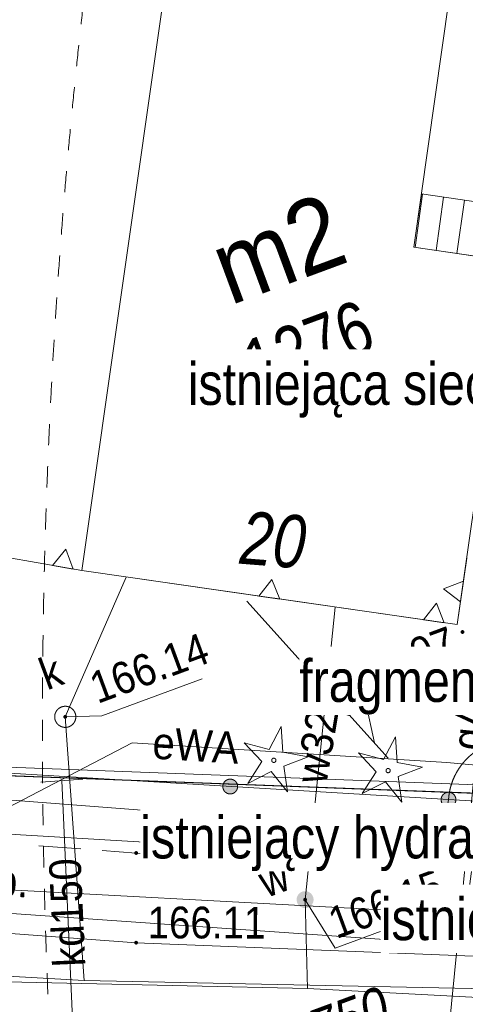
# Model space of a CAD drawing. Header units: millimetres. Extents: x -1155795 to 240441, y -422828 to 463730.
# Tile 14 of 66: x -61838 to -51296, y -19238 to 4069. Entities that reach past the tile are written whole.
import ezdxf
from ezdxf.xclip import XClip

# ---------------------------------------------------------------- set-up
doc = ezdxf.new("R2010")
doc.units = ezdxf.units.MM
doc.header["$MEASUREMENT"] = 0
doc.header["$XCLIPFRAME"] = 0
doc.linetypes.add('Dashed 1_500', pattern=[1000, 500, -500])
doc.linetypes.add('Wipeout_Contour', pattern=[1000, 0, -1000])
for name, color, linetype in [('00 PZT MAPA', 7, 'Continuous'), ('Sycow_7_KTOK - Furtka', 7, 'Continuous'), ('Sycow_7_KTOK - Ogrodzenie trwałe', 7, 'Continuous'), ('Sycow_7_punkt wysokościowy sztuczny', 7, 'Continuous'), ('Sycow_7_RTPW02 - Punkt wysokościowy sztuczny', 7, 'Continuous'), ('Sycow_7_SUPS01_W - Punkt o określonej wysokości urządzenia', 7, 'Continuous'), ('Sycow_7_SUUS25_W - Zasuwa lub zawór', 7, 'Continuous')]:
    doc.layers.add(name, color=color, linetype=linetype)
for name, color, linetype, lineweight in [('0_Nr_pióra__27', 7, 'Continuous', 25), ('Annotation - Label_Nr_pióra__46', 7, 'Continuous', 15), ('Annotation - Label_Nr_pióra__85', 7, 'Continuous', 13), ('Nowe_0_Nr_pióra__27', 7, 'Continuous', 25), ('Nowe_Annotation - Label_Nr_pióra__46', 7, 'Continuous', 15), ('Nowe_Annotation - Label_Nr_pióra__85', 7, 'Continuous', 13), ('Sycow_7_218-kontur użytku gruntowego_Nr_pióra__3', 3, 'Continuous', 18), ('Sycow_7_219-działka ewidencyjna_Nr_pióra__7', 7, 'Continuous', 18), ('Sycow_7_238-Punkt adresowy budynku_Nr_pióra__7', 7, 'Continuous', 18), ('Sycow_7_312-budynek ewidencyjny_Nr_pióra__7', 7, 'Continuous', 18), ('Sycow_7_312-oznaczenie budynku ewidencyjnego-Atr124_Nr_pióra__7', 7, 'Continuous', 18), ('Sycow_7_312-oznaczenie budynku ewidencyjnego_Nr_pióra__7', 7, 'Continuous', 18), ('Sycow_7_352-schody_Nr_pióra__7', 7, 'Continuous', 18), ('Sycow_7_@Wywiad_Nr_pióra__30', 30, 'Continuous', 18), ('Sycow_7_@Wywiad_Nr_pióra__34', 34, 'Continuous', 18), ('Sycow_7_@Wywiad_Nr_pióra__5', 5, 'Continuous', 18), ('Sycow_7_@Wywiad_Nr_pióra__7', 7, 'Continuous', 18), ('Sycow_7_chodnik (powierzchnia)-Atr17_Nr_pióra__7', 7, 'Continuous', 18), ('Sycow_7_KTKR - Krawężnik_Nr_pióra__7', 7, 'Continuous', 18), ('Sycow_7_KTOK - Furtka_Nr_pióra__7', 7, 'Continuous', 18), ('Sycow_7_KTOK - Ogrodzenie trwałe_Nr_pióra__7', 7, 'Continuous', 18), ('Sycow_7_OBOP01 - Drzewo iglaste_Nr_pióra__96', 96, 'Continuous', 18), ('Sycow_7_przewód elektroenergetyczny (linia)-Atr1_Nr_pióra__1', 1, 'Continuous', 18), ('Sycow_7_przewód elektroenergetyczny (linia)_Nr_pióra__1', 1, 'Continuous', 18), ('Sycow_7_przewód gazowy (linia)-Atr1_Nr_pióra__7', 7, 'Continuous', 18), ('Sycow_7_przewód gazowy (linia)_Nr_pióra__40', 40, 'Continuous', 18), ('Sycow_7_przewód kanalizacyjny (linia)-Atr1_Nr_pióra__34', 34, 'Continuous', 18), ('Sycow_7_przewód kanalizacyjny (linia)_Nr_pióra__34', 34, 'Continuous', 18), ('Sycow_7_przewód telekomunikacyjny (linia)_Nr_pióra__30', 30, 'Continuous', 18), ('Sycow_7_przewód wodociągowy (linia)-Atr1_Nr_pióra__5', 5, 'Continuous', 18), ('Sycow_7_przewód wodociągowy (linia)_Nr_pióra__5', 5, 'Continuous', 18), ('Sycow_7_punkt o określonej wysokości (sieć kanalizacyjna)-Atr2_Nr_pióra__34', 34, 'Continuous', 18), ('Sycow_7_punkt o określonej wysokości (sieć kanalizacyjna)-Atr2_Nr_pióra__7', 7, 'Continuous', 18), ('Sycow_7_punkt o określonej wysokości (sieć kanalizacyjna)_Nr_pióra__34', 34, 'Continuous', 18), ('Sycow_7_punkt wysokościowy sztuczny-Atr2_Nr_pióra__7', 7, 'Continuous', 18), ('Sycow_7_PZT_NLZ - Nieprzekraczalna linia zabudowy_Nr_pióra__7', 7, 'Continuous', 18), ('Sycow_7_RTPW02_O - Punkt wysokościowy sztuczny_Nr_pióra__7', 7, 'Continuous', 18), ('Sycow_7_studzienka okrągła - przewód kanalizacyjny (punkt)-Atr17_Nr_pióra__34', 34, 'Continuous', 18), ('Sycow_7_studzienka okrągła - przewód kanalizacyjny (punkt)_Nr_pióra__34', 34, 'Continuous', 18), ('Sycow_7_SUPS01_W - Punkt o określonej wysokości urządzenia_Nr_pióra__7', 7, 'Continuous', 18), ('Sycow_7_SUPS01_W_O - Punkt o określonej wysokości urządzenia - rzędna góry_Nr_pióra__5', 5, 'Continuous', 18), ('Sycow_7_SUPT01 - Przewód telekomunikacyjny napowietrzny_Nr_pióra__30', 30, 'Continuous', 18), ('Sycow_7_SUUS25_W - Zasuwa lub zawór - opis_Nr_pióra__7', 7, 'Continuous', 18), ('Sycow_7_Szczegółowa osnowa geodezyjna pozioma-Atr103_Nr_pióra__7', 7, 'Continuous', 18), ('Sycow_7_wylot kanału (punkt)_Nr_pióra__7', 7, 'Continuous', 18)]:
    doc.layers.add(name, color=color, linetype=linetype, lineweight=lineweight)
doc.layers.add('0_Nr_pióra__99', color=7, linetype='Continuous', lineweight=0, true_color=0xaad2ff)
doc.layers.add('Sycow_7_PZT_RT - Linia rozgraniczająca_Nr_pióra__252', color=7, linetype='Continuous', lineweight=18, true_color=0x929292)
doc.styles.add('STYL_AUTOMATYCZNY_10', font='txt', dxfattribs={"width": 0.9})
doc.styles.add('STYL_AUTOMATYCZNY_11', font='txt', dxfattribs={"width": 0.79})
doc.styles.add('STYL_AUTOMATYCZNY_12', font='Arial Narrow.ttf')
doc.styles.add('STYL_AUTOMATYCZNY_5', font='txt', dxfattribs={"width": 0.9})
doc.styles.add('STYL_AUTOMATYCZNY_6', font='txt', dxfattribs={"width": 0.87})
doc.styles.add('STYL_AUTOMATYCZNY_8', font='txt', dxfattribs={"width": 0.903})
doc.styles.add('STYL_AUTOMATYCZNY_9', font='txt', dxfattribs={"width": 0.79})
doc.linetypes.add('nieprzekraczalna linia zabudowy', pattern='A,0,[3,-2. PZT (5)1.Shx,S=39.68254,R=0,X=0,Y=0.425],-5000,0', length=5000)
doc.dimstyles.new('STYL_AUTOMATYCZNY__1', dxfattribs={"dimtxt": 0.18, "dimasz": 456, "dimexe": 0.18, "dimexo": 0.0625, "dimgap": 0, "dimtad": 0, "dimtih": 1, "dimtoh": 1, "dimdec": 4, "dimzin": 0, "dimdsep": 46, "dimcen": 0.09, "dimadec": 0, "dimazin": 0, "dimtfac": 1, "dimtdec": 4, "dimtmove": 0, "dimatfit": 3, "dimldrblk": 'ARROWHEAD_11', "dimfxl": 0, "dimtolj": 1, "dimtzin": 0, "dimarcsym": 0})

# ---------------------------------------------------------------- blocks, each defined once
blk = doc.blocks.new('Rysunek_1_7', base_point=(14567, -19307))
at = {"layer": 'Sycow_7_KTOK - Furtka', "linetype": 'Continuous', "lineweight": 0, "true_color": 0x000000}
blk.add_hatch(color=178, dxfattribs=at).paths.add_polyline_path([(-51529, -14332, 1), (-51857, -14454, 1)])
at = {"layer": 'Sycow_7_KTOK - Ogrodzenie trwałe', "linetype": 'Continuous', "lineweight": 0, "true_color": 0x000000}
blk.add_hatch(color=178, dxfattribs=at).paths.add_polyline_path([(-56694, -14022, 1), (-57022, -14144, 1)])
at = {"layer": 'Sycow_7_punkt o określonej wysokości (sieć kanalizacyjna)_Nr_pióra__34', "linetype": 'Continuous', "lineweight": 18}
blk.add_hatch(color=34, dxfattribs=at).paths.add_polyline_path([(-60718, -12417, 1), (-60802, -12448, 1)])
at = {"layer": 'Sycow_7_punkt wysokościowy sztuczny', "linetype": 'Continuous', "lineweight": 0, "true_color": 0x000000}
blk.add_hatch(color=178, dxfattribs=at).paths.add_polyline_path([(-51320, -10409, 1), (-51405, -10440, 1)])
at = {"layer": 'Sycow_7_RTPW02 - Punkt wysokościowy sztuczny', "linetype": 'Continuous', "lineweight": 0, "true_color": 0x000000}
for points in [[(-59040, -15641, 1), (-59124, -15672, 1)], [(-59043, -17764, 1), (-59127, -17795, 1)]]:
    blk.add_hatch(color=178, dxfattribs=at).paths.add_polyline_path(points)
at = {"layer": 'Sycow_7_SUPS01_W - Punkt o określonej wysokości urządzenia', "linetype": 'Continuous', "lineweight": 0, "true_color": 0x000000}
blk.add_hatch(color=178, dxfattribs=at).paths.add_polyline_path([(-55044, -16745, 1), (-55128, -16776, 1)])
at = {"layer": 'Sycow_7_SUUS25_W - Zasuwa lub zawór', "linetype": 'Continuous', "lineweight": 0, "true_color": 0x000000}
blk.add_hatch(color=178, dxfattribs=at).paths.add_polyline_path([(-54898, -16691, 1), (-55274, -16830, 1)])
at = {"layer": 'Sycow_7_218-kontur użytku gruntowego_Nr_pióra__3', "color": 3, "linetype": 'Continuous', "lineweight": 18}
for p, q in [((-61291, -13858), (-61791, -13839)), ((-61791, -13839), (-61291, -13858)), ((-60292, -13896), (-60792, -13877)), ((-60792, -13877), (-60292, -13896)), ((-59293, -13933), (-59792, -13914)), ((-59792, -13914), (-59293, -13933)), ((-58294, -13971), (-58793, -13952)), ((-58793, -13952), (-58294, -13971)), ((-57294, -14008), (-57794, -13990)), ((-57794, -13990), (-57294, -14008)), ((-56295, -14046), (-56795, -14027)), ((-56795, -14027), (-56295, -14046)), ((-55296, -14084), (-55795, -14065)), ((-55795, -14065), (-55296, -14084)), ((-54296, -14121), (-54796, -14102)), ((-54796, -14102), (-54296, -14121)), ((-53297, -14159), (-53797, -14140)), ((-53797, -14140), (-53297, -14159)), ((-52298, -14196), (-52797, -14177)), ((-52797, -14177), (-52298, -14196)), ((-51299, -14234), (-51798, -14215)), ((-51798, -14215), (-51299, -14234))]:
    blk.add_line(p, q, dxfattribs=at)
at = {"layer": 'Sycow_7_219-działka ewidencyjna_Nr_pióra__7', "color": 7, "linetype": 'Continuous', "lineweight": 18}
blk.add_line((-65689, -13693), (-45402, -14456), dxfattribs=at)
at = {"layer": 'Sycow_7_312-budynek ewidencyjny_Nr_pióra__7', "color": 7, "linetype": 'Continuous', "lineweight": 18}
for p, q in [((-60368, -8971), (-58228, 6014)), ((-51606, 5065), (-52516, -1319)), ((-52516, -1319), (-50262, -1646)), ((-50262, -1646), (-51492, -10248)), ((-51492, -10248), (-60368, -8971))]:
    blk.add_line(p, q, dxfattribs=at)
at = {"layer": 'Sycow_7_352-schody_Nr_pióra__7', "color": 7, "linetype": 'Continuous', "lineweight": 18}
for p, q in [((-52307, -61), (-52483, -1324)), ((-51812, -132), (-51989, -1395)), ((-51318, -204), (-51494, -1468))]:
    blk.add_line(p, q, dxfattribs=at)
at = {"layer": 'Sycow_7_352-schody_Nr_pióra__7', "color": 7, "linetype": 'Continuous', "lineweight": 18, "flags": 128}
blk.add_lwpolyline([(-50079, -384), (-52333, -56), (-52516, -1319), (-50262, -1646)], close=True, dxfattribs=at)
blk.add_lwpolyline([(-50079, -384), (-52333, -56), (-52516, -1319), (-50262, -1646)], close=True, dxfattribs=at)
at = {"layer": 'Sycow_7_@Wywiad_Nr_pióra__30', "color": 30, "linetype": 'Continuous', "lineweight": 18}
blk.add_line((-46530, -16132), (-65871, -14983), dxfattribs=at)
at = {"layer": 'Sycow_7_@Wywiad_Nr_pióra__34', "color": 34, "linetype": 'Continuous', "lineweight": 18}
blk.add_line((-45618, -18974), (-60314, -18676), dxfattribs=at)
at = {"layer": 'Sycow_7_@Wywiad_Nr_pióra__5', "color": 5, "linetype": 'Continuous', "lineweight": 18}
for p, q in [((-55086, -16761), (-54375, -9834)), ((-55031, -18863), (-55086, -16761))]:
    blk.add_line(p, q, dxfattribs=at)
at = {"layer": 'Sycow_7_@Wywiad_Nr_pióra__7', "color": 7, "linetype": 'Continuous', "lineweight": 18}
for p, q in [((-51693, -14393), (-51777, -14939)), ((-50379, -14473), (-51693, -14393)), ((-60388, -15561), (-61386, -15488)), ((-59082, -15657), (-59890, -15598)), ((-51854, -15433), (-51939, -15978)), ((-58008, -15705), (-59082, -15657)), ((-56509, -15772), (-57508, -15727)), ((-55011, -15840), (-56010, -15795)), ((-53513, -15907), (-54512, -15862)), ((-51939, -15978), (-53013, -15930))]:
    blk.add_line(p, q, dxfattribs=at)
at = {"layer": 'Sycow_7_KTKR - Krawężnik_Nr_pióra__7', "color": 7, "linetype": 'Continuous', "lineweight": 18, "flags": 128}
blk.add_lwpolyline([(-68735, -17061), (-59085, -17780), (-48117, -18216), (-41047, -18294), (-27213, -18013), (-16422, -17825), (-3560, -17510), (17409, -17028), (30449, -16793)], dxfattribs=at)
at = {"layer": 'Sycow_7_KTOK - Furtka_Nr_pióra__7', "color": 7, "linetype": 'Continuous', "lineweight": 18}
blk.add_line((-51693, -14393), (-50379, -14473), dxfattribs=at)
blk.add_circle((-51693, -14393), 175, dxfattribs=at)
blk.add_arc((-50195, -14484), 1500, 116.5252, 176.5252, dxfattribs=at)
at = {"layer": 'Sycow_7_KTOK - Ogrodzenie trwałe_Nr_pióra__7', "color": 7, "linetype": 'Continuous', "lineweight": 18}
blk.add_line((-51693, -14393), (-65767, -13549), dxfattribs=at)
blk.add_circle((-56858, -14083), 175, dxfattribs=at)
at = {"layer": 'Sycow_7_OBOP01 - Drzewo iglaste_Nr_pióra__96', "color": 96, "linetype": 'Continuous', "lineweight": 18, "flags": 128}
for points in [[(-55651, -12661), (-55939, -13203), (-56531, -13045), (-56109, -13490), (-56438, -14008), (-55891, -13731), (-55504, -14206), (-55587, -13599), (-55013, -13382), (-55616, -13273)], [(-52947, -12905), (-53234, -13446), (-53826, -13288), (-53405, -13733), (-53733, -14251), (-53186, -13974), (-52799, -14450), (-52882, -13842), (-52308, -13626), (-52911, -13517)]]:
    blk.add_lwpolyline(points, close=True, dxfattribs=at)
at = {"layer": 'Sycow_7_OBOP01 - Drzewo iglaste_Nr_pióra__96', "color": 96, "linetype": 'Continuous', "lineweight": 18}
for centre in [(-55826, -13462), (-53122, -13706)]:
    blk.add_circle(centre, 50, dxfattribs=at)
at = {"layer": 'Sycow_7_przewód elektroenergetyczny (linia)_Nr_pióra__1', "color": 1, "linetype": 'Continuous', "lineweight": 18, "flags": 128}
for points in [[(-85356, -12890), (-81672, -13351), (-62125, -14591), (-59177, -13051), (-51732, -13515), (-44925, -14130), (-19251, -14093), (-14162, -14416), (-4298, -13898), (-1624, -11789), (42623, -10217), (70284, -9497), (79476, -9784), (103123, -10145), (108910, -10427)], [(-85432, -12685), (-82062, -13048), (-65405, -14142), (-48917, -15416), (-40832, -15077), (-39013, -14201), (-15989, -15615), (-2798, -15358), (27076, -14854)]]:
    blk.add_lwpolyline(points, dxfattribs=at)
at = {"layer": 'Sycow_7_przewód gazowy (linia)_Nr_pióra__40', "color": 40, "linetype": 'Continuous', "lineweight": 18, "flags": 128}
for points in [[(-52337, -26482), (-50197, -4789), (-50690, -4695)], [(-50732, -4955), (-49709, -5099), (-51382, -17832)], [(38036, -22941), (21337, -23430), (-21333, -24972), (-30598, -25119), (-34886, -25288), (-47055, -25571), (-51064, -25168), (-50725, -17877), (-70517, -16493), (-71840, -16375), (-84481, -15255)]]:
    blk.add_lwpolyline(points, dxfattribs=at)
at = {"layer": 'Sycow_7_przewód kanalizacyjny (linia)_Nr_pióra__34', "color": 34, "linetype": 'Continuous', "lineweight": 18}
blk.add_line((-60570, -19944), (-60840, -13944), dxfattribs=at)
at = {"layer": 'Sycow_7_przewód kanalizacyjny (linia)_Nr_pióra__34', "color": 34, "linetype": 'Continuous', "lineweight": 18, "flags": 128}
for points in [[(-59318, -9126), (-60760, -12433), (-60314, -18676)], [(-60314, -18676), (-78082, -17663), (-83703, -17354)]]:
    blk.add_lwpolyline(points, dxfattribs=at)
at = {"layer": 'Sycow_7_przewód telekomunikacyjny (linia)_Nr_pióra__30', "color": 30, "linetype": 'Continuous', "lineweight": 18, "flags": 128}
blk.add_lwpolyline([(-45944, -17397), (-70892, -16056), (-84681, -14713)], dxfattribs=at)
at = {"layer": 'Sycow_7_przewód wodociągowy (linia)_Nr_pióra__5', "color": 5, "linetype": 'Continuous', "lineweight": 18, "flags": 128}
blk.add_lwpolyline([(-17422, -18427), (-33766, -19616), (-36098, -19712), (-47699, -19252), (-55031, -18863), (-66426, -18615), (-73756, -18343), (-83521, -17847)], dxfattribs=at)
at = {"layer": 'Sycow_7_punkt o określonej wysokości (sieć kanalizacyjna)-Atr2_Nr_pióra__7', "color": 7, "linetype": 'Continuous', "lineweight": 18, "flags": 128}
blk.add_lwpolyline([(-60760, -12433), (-59894, -12410), (-57521, -11532)], dxfattribs=at)
at = {"layer": 'Sycow_7_PZT_NLZ - Nieprzekraczalna linia zabudowy_Nr_pióra__7', "color": 7, "linetype": 'Continuous', "lineweight": 18}
for p, q in [((-61268, -8811), (-64468, -8243)), ((-60368, -8971), (-61268, -8811)), ((-51263, -8681), (-51492, -10248)), ((-59270, -9129), (-60368, -8971)), ((-56053, -9592), (-59270, -9129)), ((-55806, -9628), (-56053, -9592)), ((-52589, -10091), (-55806, -9628)), ((-51492, -10248), (-52589, -10091))]:
    blk.add_line(p, q, dxfattribs=at)
at = {"layer": 'Sycow_7_PZT_NLZ - Nieprzekraczalna linia zabudowy_Nr_pióra__7', "color": 7, "linetype": 'Continuous', "lineweight": 18, "flags": 128}
for points in [[(-60572, -8935), (-61064, -8847), (-60744, -8462)], [(-55682, -9645), (-56177, -9574), (-55871, -9179)], [(-51341, -9218), (-51413, -9712), (-51808, -9405)], [(-51793, -10205), (-52288, -10134), (-51981, -9739)]]:
    blk.add_lwpolyline(points, close=True, dxfattribs=at)
at = {"layer": 'Sycow_7_PZT_RT - Linia rozgraniczająca_Nr_pióra__252', "color": 252, "linetype": 'Continuous', "lineweight": 18, "true_color": 0x929292, "flags": 128}
blk.add_lwpolyline([(-83292, -11412), (-81842, -11494), (-65673, -13493), (-45598, -14248), (-45486, -8787), (-19127, -10181), (29168, -10319), (29592, 8632), (56966, 9345), (57408, -5361), (103296, -5317)], dxfattribs=at)
at = {"layer": 'Sycow_7_studzienka okrągła - przewód kanalizacyjny (punkt)_Nr_pióra__34', "color": 34, "linetype": 'Continuous', "lineweight": 18}
blk.add_circle((-60760, -12433), 250, dxfattribs=at)
at = {"layer": 'Sycow_7_SUPS01_W - Punkt o określonej wysokości urządzenia_Nr_pióra__7', "color": 7, "linetype": 'Continuous', "lineweight": 18, "flags": 128}
blk.add_lwpolyline([(-51622, -16892), (-54375, -17911), (-55086, -16761)], dxfattribs=at)
at = {"layer": 'Sycow_7_SUPT01 - Przewód telekomunikacyjny napowietrzny_Nr_pióra__30', "color": 30, "linetype": 'Continuous', "lineweight": 18}
for p, q in [((-56468, -9694), (-53123, -13410)), ((-54977, -12098), (-54026, -12407)), ((-53447, -13050), (-53655, -12072))]:
    blk.add_line(p, q, dxfattribs=at)
at = {"layer": 'Sycow_7_wylot kanału (punkt)_Nr_pióra__7', "color": 7, "linetype": 'Continuous', "lineweight": 18}
blk.add_line((-61339, -13977), (-60341, -13912), dxfattribs=at)
at = {"layer": 'Sycow_7_238-Punkt adresowy budynku_Nr_pióra__7', "color": 7, "linetype": 'Continuous', "lineweight": 18, "insert": (-55888, -8884), "char_height": 1250, "attachment_point": 8, "rotation": 355.533, "style": 'STYL_AUTOMATYCZNY_11'}
blk.add_mtext('\\A1;{\\pqc;\\fArial|b0|i1|c0|p0;\\W0.790000;20}', dxfattribs=at)
at = {"layer": 'Sycow_7_312-oznaczenie budynku ewidencyjnego-Atr124_Nr_pióra__7', "color": 7, "linetype": 'Continuous', "lineweight": 18, "insert": (-56865, -2702), "char_height": 1750, "attachment_point": 7, "rotation": 20.318, "style": 'STYL_AUTOMATYCZNY_8'}
blk.add_mtext('\\A1;{\\pql;\\fArial|b0|i0|c0|p0;\\W0.903000;m2}', dxfattribs=at)
at = {"layer": 'Sycow_7_312-oznaczenie budynku ewidencyjnego_Nr_pióra__7', "color": 7, "linetype": 'Continuous', "lineweight": 18, "insert": (-56231, -4790), "char_height": 1250, "attachment_point": 7, "rotation": 20.318, "style": 'STYL_AUTOMATYCZNY_9'}
blk.add_mtext('\\A1;{\\pql;\\fArial|b0|i0|c0|p0;\\W0.790000;1276}', dxfattribs=at)
at = {"layer": 'Sycow_7_chodnik (powierzchnia)-Atr17_Nr_pióra__7', "color": 7, "linetype": 'Continuous', "lineweight": 18, "insert": (-64169, -16830), "char_height": 750, "attachment_point": 7, "rotation": 357.6235, "style": 'STYL_AUTOMATYCZNY_5'}
blk.add_mtext('\\A1;{\\pql;\\fArial|b0|i0|c0|p0;\\W0.900000;ch.kp.}', dxfattribs=at)
at = {"layer": 'Sycow_7_przewód elektroenergetyczny (linia)-Atr1_Nr_pióra__1', "color": 1, "linetype": 'Continuous', "lineweight": 18, "char_height": 750, "attachment_point": 4, "style": 'STYL_AUTOMATYCZNY_5'}
for s, insert, rotation in [('\\A1;{\\pql;\\fArial|b0|i0|c0|p0;\\W0.900000;eWA}', (-58690, -13050), 356.434), ('\\A1;{\\pql;\\fArial|b0|i0|c0|p0;\\W0.900000;eS}', (-54016, -14862), 355.581)]:
    blk.add_mtext(s, dxfattribs=dict(at, insert=insert, rotation=rotation))
at = {"layer": 'Sycow_7_przewód gazowy (linia)-Atr1_Nr_pióra__7', "color": 7, "linetype": 'Continuous', "lineweight": 18, "insert": (-50656, -13272), "char_height": 750, "attachment_point": 7, "rotation": 84.399, "style": 'STYL_AUTOMATYCZNY_5'}
blk.add_mtext('\\A1;{\\pql;\\fArial|b0|i0|c0|p0;\\W0.900000;gA50}', dxfattribs=at)
at = {"layer": 'Sycow_7_przewód kanalizacyjny (linia)-Atr1_Nr_pióra__34', "color": 34, "linetype": 'Continuous', "lineweight": 18, "insert": (-60653, -18349), "char_height": 750, "attachment_point": 4, "rotation": 92.577, "style": 'STYL_AUTOMATYCZNY_5'}
blk.add_mtext('\\A1;{\\pql;\\fArial|b0|i0|c0|p0;\\W0.900000;kd150}', dxfattribs=at)
at = {"layer": 'Sycow_7_przewód wodociągowy (linia)-Atr1_Nr_pióra__5', "color": 5, "linetype": 'Continuous', "lineweight": 18, "insert": (-54949, -13991), "char_height": 750, "attachment_point": 4, "rotation": 80.4045, "style": 'STYL_AUTOMATYCZNY_5'}
blk.add_mtext('\\A1;{\\pql;\\fArial|b0|i0|c0|p0;\\W0.900000;w32}', dxfattribs=at)
at = {"layer": 'Sycow_7_punkt o określonej wysokości (sieć kanalizacyjna)-Atr2_Nr_pióra__34', "color": 34, "linetype": 'Continuous', "lineweight": 18, "insert": (-59994, -12140), "char_height": 750, "attachment_point": 7, "rotation": 20.318, "style": 'STYL_AUTOMATYCZNY_5'}
blk.add_mtext('\\A1;{\\pql;\\fArial|b0|i0|c0|p0;\\W0.900000;166.14}', dxfattribs=at)
at = {"layer": 'Sycow_7_punkt wysokościowy sztuczny-Atr2_Nr_pióra__7', "color": 7, "linetype": 'Continuous', "lineweight": 18, "insert": (-54149, -11989), "char_height": 750, "attachment_point": 7, "rotation": 20.318, "style": 'STYL_AUTOMATYCZNY_5'}
blk.add_mtext('\\A1;{\\pql;\\fArial|b0|i0|c0|p0;\\W0.900000;166.07}', dxfattribs=at)
at = {"layer": 'Sycow_7_RTPW02_O - Punkt wysokościowy sztuczny_Nr_pióra__7', "color": 7, "linetype": 'Continuous', "lineweight": 18, "char_height": 750, "attachment_point": 7, "style": 'STYL_AUTOMATYCZNY_6'}
for s, insert, rotation in [('\\A1;{\\pql;\\fArial|b0|i0|c0|p0;\\W0.870000;166.14}', (-58637, -15501), 358.4), ('\\A1;{\\pql;\\fArial|b0|i0|c0|p0;\\W0.870000;166.11}', (-58812, -17685), 359.8522)]:
    blk.add_mtext(s, dxfattribs=dict(at, insert=insert, rotation=rotation))
at = {"layer": 'Sycow_7_studzienka okrągła - przewód kanalizacyjny (punkt)-Atr17_Nr_pióra__34', "color": 34, "linetype": 'Continuous', "lineweight": 18, "insert": (-61193, -11811), "char_height": 750, "attachment_point": 7, "rotation": 20.318, "style": 'STYL_AUTOMATYCZNY_5'}
blk.add_mtext('\\A1;{\\pql;\\fArial|b0|i0|c0|p0;\\W0.900000;k}', dxfattribs=at)
at = {"layer": 'Sycow_7_SUPS01_W_O - Punkt o określonej wysokości urządzenia - rzędna góry_Nr_pióra__5', "color": 5, "linetype": 'Continuous', "lineweight": 18, "insert": (-54344, -17707), "char_height": 750, "attachment_point": 7, "rotation": 20.318, "style": 'STYL_AUTOMATYCZNY_6'}
blk.add_mtext('\\A1;{\\pql;\\fArial|b0|i0|c0|p0;\\W0.870000;166.15}', dxfattribs=at)
at = {"layer": 'Sycow_7_SUUS25_W - Zasuwa lub zawór - opis_Nr_pióra__7', "color": 7, "linetype": 'Continuous', "lineweight": 18, "insert": (-56135, -16374), "char_height": 750, "attachment_point": 4, "rotation": 20.318, "style": 'STYL_AUTOMATYCZNY_6'}
blk.add_mtext('\\A1;{\\pql;\\fArial|b0|i0|c0|p0;\\W0.870000;w}', dxfattribs=at)
at = {"layer": 'Sycow_7_Szczegółowa osnowa geodezyjna pozioma-Atr103_Nr_pióra__7', "color": 7, "linetype": 'Continuous', "lineweight": 18, "insert": (-60084, -22265), "char_height": 900, "attachment_point": 7, "rotation": 20.318, "style": 'STYL_AUTOMATYCZNY_10'}
blk.add_mtext('\\A1;{\\pql;\\fArial|b0|i1|c0|p0;\\W0.900000;615318510750}', dxfattribs=at)
blk = doc.blocks.new('ARROWHEAD_11')
at = {"color": 0, "linetype": 'Continuous', "lineweight": 0}
blk.add_line((0, 0), (-1, 0), dxfattribs=at)
at = {"color": 0, "linetype": 'Continuous', "lineweight": 0, "const_width": 0.25, "flags": 128}
blk.add_lwpolyline([(-0.125, 0, 1), (0.125, 0, 1)], format="xyb", close=True, dxfattribs=at)

msp = doc.modelspace()

# ---------------------------------------------------------------- block references
at = {"layer": '00 PZT MAPA', "color": 7, "linetype": 'Continuous', "lineweight": 15}
ref = msp.add_blockref('Rysunek_1_7', (14567, -19307), dxfattribs=at)
XClip(ref).set_block_clipping_path([(-38444.7789564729, -141413.2871562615), (134317.2398628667, -77444.9644498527), (67578.7707096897, 102798.5088210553), (-105183.2481096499, 38830.1861146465)])

# ---------------------------------------------------------------- next in the draw order: linework, layer by layer
at = {"layer": '0_Nr_pióra__27', "color": 7, "linetype": 'nieprzekraczalna linia zabudowy', "lineweight": 25}
msp.add_line((-65693, -13688), (-45406, -14451), dxfattribs=at)
at = {"layer": '0_Nr_pióra__99', "color": 141, "linetype": 'Dashed 1_500', "lineweight": 0, "true_color": 0xaad2ff}
for centre, radius in [((88699, -12696), 150000), ((-56052, -28118), 150000), ((-34105, -15278), 75000)]:
    msp.add_circle(centre, radius, dxfattribs=at)
at = {"layer": 'Nowe_0_Nr_pióra__27', "color": 7, "linetype": 'Continuous', "lineweight": 25}
msp.add_lwpolyline([(-86369, -11285), (-83875, -11575), (-81863, -11688), (-65693, -13688), (-45406, -14451), (-45112, 19654), (-44862, 58892)], dxfattribs=at)

# ---------------------------------------------------------------- next in the draw order: texts
at = {"layer": 'Nowe_Annotation - Label_Nr_pióra__46', "color": 7, "linetype": 'Continuous', "lineweight": 15, "insert": (-31865, -7746), "char_height": 1000, "attachment_point": 6, "line_spacing_factor": 0.978619, "style": 'STYL_AUTOMATYCZNY_12'}
msp.add_mtext('\\A1;{\\pqr;\\fArial Narrow|b0|i0|c0|p0;\\W1.000000;projektowane ogrodzenie murowane\\P\\pqr;\\fArial Narrow|b0|i0|c0|p0;\\W1.000000;z bramą wjazdową }', dxfattribs=at)

# ---------------------------------------------------------------- next in the draw order: wipeouts: each hides what was drawn before it
at = {"color": 7, "linetype": 'Wipeout_Contour', "lineweight": 15, "ltscale": 180490.624286}
msp.add_wipeout([(-57864, -3737), (-31865, -3737), (-31865, -5354), (-57864, -5354)], dxfattribs=at).dxf.layer = 'Annotation - Label_Nr_pióra__46'
at = {"color": 7, "linetype": 'Wipeout_Contour', "lineweight": 15, "ltscale": 184476.786188}
msp.add_wipeout([(-53297, -16407), (-31865, -16407), (-31865, -18024), (-53297, -18024)], dxfattribs=at).dxf.layer = 'Annotation - Label_Nr_pióra__46'
at = {"color": 7, "linetype": 'Wipeout_Contour', "lineweight": 15, "ltscale": 180691.935405}
msp.add_wipeout([(-55226, -10773), (-31865, -10773), (-31865, -12391), (-55226, -12391)], dxfattribs=at).dxf.layer = 'Nowe_Annotation - Label_Nr_pióra__46'

# ---------------------------------------------------------------- next in the draw order: texts
at = {"layer": 'Annotation - Label_Nr_pióra__46', "color": 7, "linetype": 'Continuous', "lineweight": 15, "char_height": 1000, "attachment_point": 4, "style": 'STYL_AUTOMATYCZNY_12'}
for s, insert in [('\\A1;{\\pql;\\fArial Narrow|b0|i0|c0|p0;\\W1.000000;istniejąca sieć kanalizacji deszczowej do usunięcia}', (-57864, -4701)), ('\\A1;{\\pql;\\fArial Narrow|b0|i0|c0|p0;\\W1.000000;istniejące schody do budynku do rozbiórki}', (-53297, -17371))]:
    msp.add_mtext(s, dxfattribs=dict(at, insert=insert))
at = {"layer": 'Nowe_Annotation - Label_Nr_pióra__46', "color": 7, "linetype": 'Continuous', "lineweight": 15, "insert": (-55226, -11731), "char_height": 1000, "attachment_point": 4, "style": 'STYL_AUTOMATYCZNY_12'}
msp.add_mtext('\\A1;{\\pql;\\fArial Narrow|b0|i0|c0|p0;\\W1.000000;fragment istniejącego ogrodzenia do rozbiórki}', dxfattribs=at)

# ---------------------------------------------------------------- next in the draw order: leaders
at = {"layer": 'Annotation - Label_Nr_pióra__85', "color": 7, "linetype": 'Continuous', "lineweight": 13, "annotation_type": 0, "has_hookline": 1, "hookline_direction": 1}
for points, text_width in [([(-21400, -4545), (-32261, -4701)], 25604), ([(-7395, -12458), (-7395, -21265), (-32264, -21265)], 22061), ([(-8619, -14904), (-8592, -17371), (-32243, -17371)], 21054)]:
    msp.add_leader(points, dimstyle='STYL_AUTOMATYCZNY__1', dxfattribs=dict(at, text_width=text_width))
at = {"layer": 'Nowe_Annotation - Label_Nr_pióra__85', "color": 7, "linetype": 'Continuous', "lineweight": 13, "annotation_type": 0, "has_hookline": 1, "hookline_direction": 1, "text_width": 23031}
msp.add_leader([(-22286, -11830), (-30245, -11731), (-32196, -11731)], dimstyle='STYL_AUTOMATYCZNY__1', dxfattribs=at)

# ---------------------------------------------------------------- next in the draw order: wipeouts: each hides what was drawn before it
at = {"color": 7, "linetype": 'Wipeout_Contour', "lineweight": 15, "ltscale": 214788.753597}
msp.add_wipeout([(-58987, -14470), (-43865, -14470), (-43865, -16087), (-58987, -16087)], dxfattribs=at).dxf.layer = 'Annotation - Label_Nr_pióra__46'

# ---------------------------------------------------------------- next in the draw order: texts
at = {"layer": 'Annotation - Label_Nr_pióra__46', "color": 7, "linetype": 'Continuous', "lineweight": 15, "insert": (-58987, -15436), "char_height": 1000, "attachment_point": 4, "style": 'STYL_AUTOMATYCZNY_12'}
msp.add_mtext('\\A1;{\\pql;\\fArial Narrow|b0|i0|c0|p0;\\W1.000000;istniejący hydrant zewnętrzny}', dxfattribs=at)

# ---------------------------------------------------------------- next in the draw order: leaders
at = {"layer": 'Annotation - Label_Nr_pióra__85', "color": 7, "linetype": 'Continuous', "lineweight": 13, "annotation_type": 0, "has_hookline": 1, "hookline_direction": 1, "text_width": 14874}
msp.add_leader([(-34105, -15278), (-44114, -15436)], dimstyle='STYL_AUTOMATYCZNY__1', dxfattribs=at)

doc.saveas('drawing.dxf')
